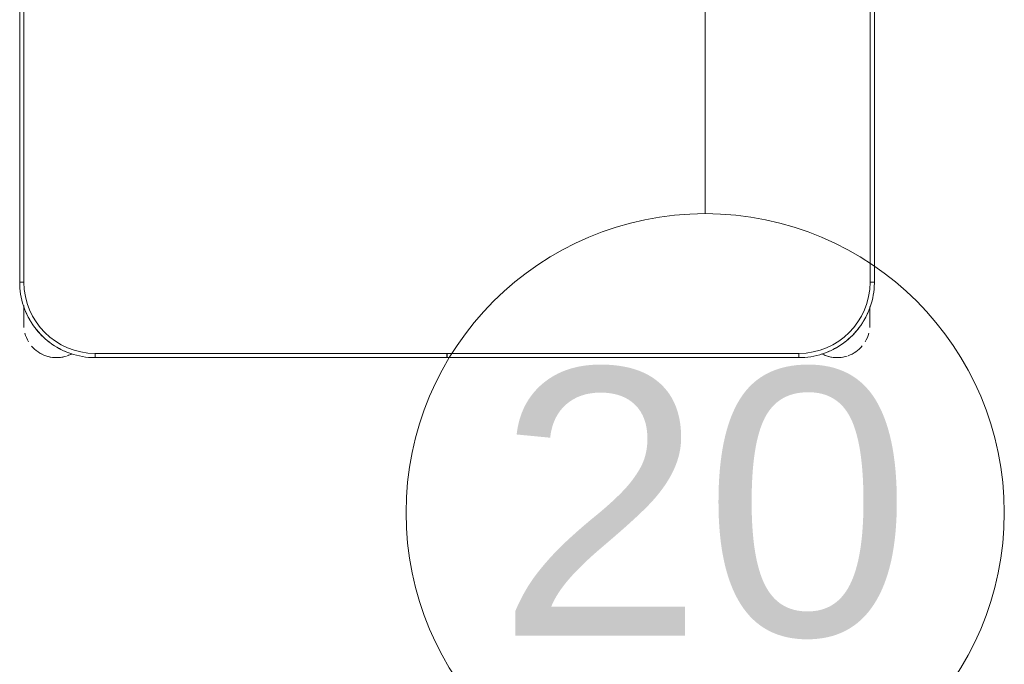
# Model space of a CAD drawing. Header units: metres. Extents: x 3 to 43.5, y -74 to -48.5.
# Tile 126 of 209: x 37.373 to 38.064, y -55.247 to -54.794. Entities that reach past the tile are written whole.
import ezdxf

# ---------------------------------------------------------------- set-up
doc = ezdxf.new("R2010")
doc.units = ezdxf.units.M
doc.layers.add('I-FURN', color=7, linetype='Continuous', lineweight=18)
doc.layers.add('M-MNTG-IDEN', color=1, linetype='Continuous', lineweight=9, true_color=0xff0000)
doc.styles.add('Arial_1', font='arial.ttf', dxfattribs={"height": 0.1875})

# ---------------------------------------------------------------- blocks, each defined once
blk = doc.blocks.new('ConjuntoParaAlunoTamanho6 - CJA06_ConjuntoParaAlunoTamanho6-V14-1PAV - FRIGORÍFICA')
at = {"layer": 'I-FURN', "color": 253, "true_color": 0xaaaaaa}
for p, q in [((-0.3, 0.01197), (-0.3, -0.33203)), ((-0.3, 0.01197), (-0.3, -0.33203)), ((0.3, -0.33203), (0.3, 0.01197)), ((0.3, -0.33203), (0.3, 0.01197)), ((-0.3, -0.33203), (-0.297, -0.33203)), ((0.3, -0.33203), (0.297, -0.33203)), ((-0.29713, -0.34835), (-0.29713, -0.35394)), ((-0.29713, -0.34868), (-0.29713, -0.36203)), ((0.29687, -0.35394), (0.29687, -0.3492)), ((0.29687, -0.36203), (0.29687, -0.34961)), ((-0.29713, -0.35705), (-0.29713, -0.36203)), ((0.29687, -0.36203), (0.29687, -0.35705)), ((-0.247, -0.38503), (-0.247, -0.38203)), ((-0.247, -0.38503), (-0.00005, -0.38503)), ((-0.247, -0.38503), (-0.00005, -0.38503)), ((-0.00005, -0.38203), (-0.00005, -0.38503)), ((0.00005, -0.38503), (0.00005, -0.38203)), ((0.00005, -0.38503), (0.247, -0.38503)), ((0.00005, -0.38503), (0.247, -0.38503)), ((0.247, -0.38503), (0.247, -0.38203))]:
    blk.add_line(p, q, dxfattribs=at)
at = {"layer": 'I-FURN', "color": 253, "true_color": 0xaaaaaa, "flags": 128}
for points in [[(-0.297, 0.01197), (-0.297, -0.07403), (-0.297, -0.16003), (-0.297, -0.24603), (-0.297, -0.33203)], [(-0.297, -0.33203), (-0.297, -0.24603), (-0.297, -0.16003), (-0.297, -0.07403), (-0.297, 0.01197)], [(0.297, -0.33203), (0.297, -0.24603), (0.297, -0.16003), (0.297, -0.07403), (0.297, 0.01197)], [(0.297, 0.01197), (0.297, -0.07403), (0.297, -0.16003), (0.297, -0.24603), (0.297, -0.33203)], [(-0.3, -0.33203), (-0.29996, -0.33415), (-0.29983, -0.33627), (-0.29962, -0.33838), (-0.29932, -0.34048), (-0.29894, -0.34256), (-0.29848, -0.34463), (-0.29794, -0.34668), (-0.29731, -0.34871), (-0.2966, -0.3507), (-0.29582, -0.35267), (-0.29495, -0.35461), (-0.29401, -0.35651), (-0.29299, -0.35837), (-0.2919, -0.36019), (-0.29074, -0.36196), (-0.28951, -0.36368), (-0.28821, -0.36536), (-0.28685, -0.36698), (-0.28542, -0.36855), (-0.28393, -0.37005), (-0.28238, -0.3715), (-0.28077, -0.37288), (-0.27911, -0.3742), (-0.2774, -0.37545), (-0.27564, -0.37663), (-0.27383, -0.37774), (-0.27198, -0.37878), (-0.27009, -0.37974), (-0.26816, -0.38062), (-0.2662, -0.38143), (-0.26421, -0.38216), (-0.2622, -0.38281), (-0.26015, -0.38338), (-0.25809, -0.38386), (-0.25601, -0.38426), (-0.25391, -0.38458), (-0.25181, -0.38482), (-0.24969, -0.38497), (-0.24757, -0.38503), (-0.247, -0.38503)], [(0.247, -0.38503), (0.24912, -0.38499), (0.25124, -0.38486), (0.25334, -0.38465), (0.25544, -0.38436), (0.25753, -0.38398), (0.2596, -0.38351), (0.26165, -0.38297), (0.26367, -0.38234), (0.26567, -0.38164), (0.26764, -0.38085), (0.26957, -0.37999), (0.27147, -0.37904), (0.27333, -0.37803), (0.27515, -0.37694), (0.27693, -0.37578), (0.27865, -0.37454), (0.28033, -0.37324), (0.28195, -0.37188), (0.28351, -0.37045), (0.28502, -0.36896), (0.28647, -0.36741), (0.28785, -0.3658), (0.28917, -0.36414), (0.29042, -0.36243), (0.2916, -0.36067), (0.29271, -0.35886), (0.29374, -0.35701), (0.29471, -0.35512), (0.29559, -0.3532), (0.2964, -0.35124), (0.29713, -0.34925), (0.29777, -0.34723), (0.29834, -0.34519), (0.29883, -0.34312), (0.29923, -0.34104), (0.29955, -0.33895), (0.29978, -0.33684), (0.29993, -0.33472), (0.3, -0.33261), (0.3, -0.33203)], [(-0.29713, -0.34907), (-0.29713, -0.34973), (-0.29713, -0.35038), (-0.29713, -0.35102), (-0.29713, -0.35165), (-0.29713, -0.35227), (-0.29713, -0.35288), (-0.29713, -0.35348), (-0.29713, -0.35406), (-0.29713, -0.35463), (-0.29713, -0.35518), (-0.29713, -0.35572), (-0.29713, -0.35624), (-0.29713, -0.35674), (-0.29713, -0.35722), (-0.29713, -0.35769), (-0.29713, -0.35813), (-0.29713, -0.35855), (-0.29713, -0.35895), (-0.29713, -0.35933), (-0.29713, -0.35969), (-0.29713, -0.36002), (-0.29713, -0.36033), (-0.29713, -0.36061), (-0.29713, -0.36087), (-0.29713, -0.36111), (-0.29713, -0.36131), (-0.29713, -0.3615), (-0.29713, -0.36165), (-0.29713, -0.36178), (-0.29713, -0.36188), (-0.29713, -0.36196), (-0.29713, -0.36201), (-0.29713, -0.36203)], [(0.29687, -0.36203), (0.29687, -0.36201), (0.29687, -0.36197), (0.29687, -0.36191), (0.29687, -0.36181), (0.29687, -0.36169), (0.29687, -0.36154), (0.29687, -0.36137), (0.29687, -0.36117), (0.29687, -0.36094), (0.29687, -0.36069), (0.29687, -0.36041), (0.29687, -0.36011), (0.29687, -0.35978), (0.29687, -0.35943), (0.29687, -0.35906), (0.29687, -0.35866), (0.29687, -0.35825), (0.29687, -0.35781), (0.29687, -0.35735), (0.29687, -0.35687), (0.29687, -0.35638), (0.29687, -0.35586), (0.29687, -0.35533), (0.29687, -0.35478), (0.29687, -0.35421), (0.29687, -0.35363), (0.29687, -0.35304), (0.29687, -0.35244), (0.29687, -0.35182), (0.29687, -0.35119), (0.29687, -0.35055), (0.29687, -0.3499)], [(-0.247, -0.38203), (-0.1235, -0.38203), (0, -0.38203), (0.1235, -0.38203), (0.247, -0.38203)], [(-0.00005, -0.38203), (-0.06179, -0.38203), (-0.12353, -0.38203), (-0.18526, -0.38203), (-0.247, -0.38203)], [(0.247, -0.38203), (0.18526, -0.38203), (0.12352, -0.38203), (0.06179, -0.38203), (0.00005, -0.38203)]]:
    blk.add_lwpolyline(points, dxfattribs=at)
at = {"layer": 'I-FURN', "color": 253, "true_color": 0xaaaaaa}
for centre, radius, start, end in [((-0.247, -0.33203), 0.05, 180, 270), ((-0.247, -0.33203), 0.05, 180, 270), ((0.247, -0.33203), 0.05, 270, 360), ((0.247, -0.33203), 0.05, 270, 0), ((-0.247, -0.33203), 0.053, 202.5, 212.69993), ((0.247, -0.33203), 0.053, 327.30007, 337.5), ((0.247, -0.33203), 0.053, 327.30007, 337.5), ((-0.27413, -0.36203), 0.023, 180, 184.41224), ((-0.247, -0.33203), 0.053, 217.1607, 232.44799), ((0.247, -0.33203), 0.053, 307.1607, 323.14964), ((0.247, -0.33203), 0.053, 307.1607, 323.14964), ((0.27387, -0.36203), 0.023, 355.58784, 360), ((-0.27413, -0.36203), 0.023, 194.46313, 211.29748), ((0.27387, -0.36203), 0.023, 328.70279, 345.53679), ((-0.27413, -0.36203), 0.023, 220.15845, 250.98921), ((-0.247, -0.33203), 0.053, 238.23732, 247.5), ((0.247, -0.33203), 0.053, 292.5, 301.76268), ((0.247, -0.33203), 0.053, 292.5, 301.76268), ((0.27387, -0.36203), 0.023, 289.64716, 320.10645), ((-0.27413, -0.36203), 0.023, 241.29896, 288), ((-0.27413, -0.36203), 0.023, 255.53308, 284.46692), ((-0.27413, -0.36203), 0.023, 289.64716, 297.85925), ((0.27387, -0.36203), 0.023, 242.37001, 250.98921), ((0.27387, -0.36203), 0.023, 243.53772, 288), ((0.27387, -0.36203), 0.023, 255.53308, 284.46692)]:
    blk.add_arc(centre, radius, start, end, dxfattribs=at)
blk = doc.blocks.new('4 GRE - ESCOLA DE CINEMA E AUDIOVISUAL CINE REX R07_rvt-1-1PAV - FRIGORÍFICA')
at = {"layer": 'I-FURN', "color": 253, "lineweight": 18, "true_color": 0xaaaaaa}
blk.add_blockref('ConjuntoParaAlunoTamanho6 - CJA06_ConjuntoParaAlunoTamanho6-V14-1PAV - FRIGORÍFICA', (37.67274, -54.6463), dxfattribs=at)
blk = doc.blocks.new('M_Identificador de auxiliar MEP_BTS - Em caixas-891259-1PAV - FRIGORÍFICA')
at = {"layer": 'M-MNTG-IDEN'}
blk.add_circle((0, 0), 0.0028, dxfattribs=at)
for start, end in [(360, 180), (180, 360)]:
    blk.add_arc((0, 0), 0.0028, start, end, dxfattribs=at)

msp = doc.modelspace()

# ---------------------------------------------------------------- linework, layer by layer
at = {"layer": 'M-MNTG-IDEN'}
msp.add_line((37.85395, -54.55519), (37.85395, -54.93019), dxfattribs=at)

# ---------------------------------------------------------------- block references
at = {"lineweight": 5}
msp.add_blockref('4 GRE - ESCOLA DE CINEMA E AUDIOVISUAL CINE REX R07_rvt-1-1PAV - FRIGORÍFICA', (0, 0), dxfattribs=at)
at = {"layer": 'M-MNTG-IDEN', "xscale": 74.99999999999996, "yscale": 74.99999999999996, "zscale": 74.99999999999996}
msp.add_blockref('M_Identificador de auxiliar MEP_BTS - Em caixas-891259-1PAV - FRIGORÍFICA', (37.85395, -55.14019), dxfattribs=at)

# ---------------------------------------------------------------- texts
at = {"layer": 'M-MNTG-IDEN', "color": 7, "insert": (37.70741, -55.03898), "char_height": 0.1875, "width": 0.3487341, "attachment_point": 1, "style": 'Arial_1'}
msp.add_mtext('20', dxfattribs=at)

doc.saveas('drawing.dxf')
